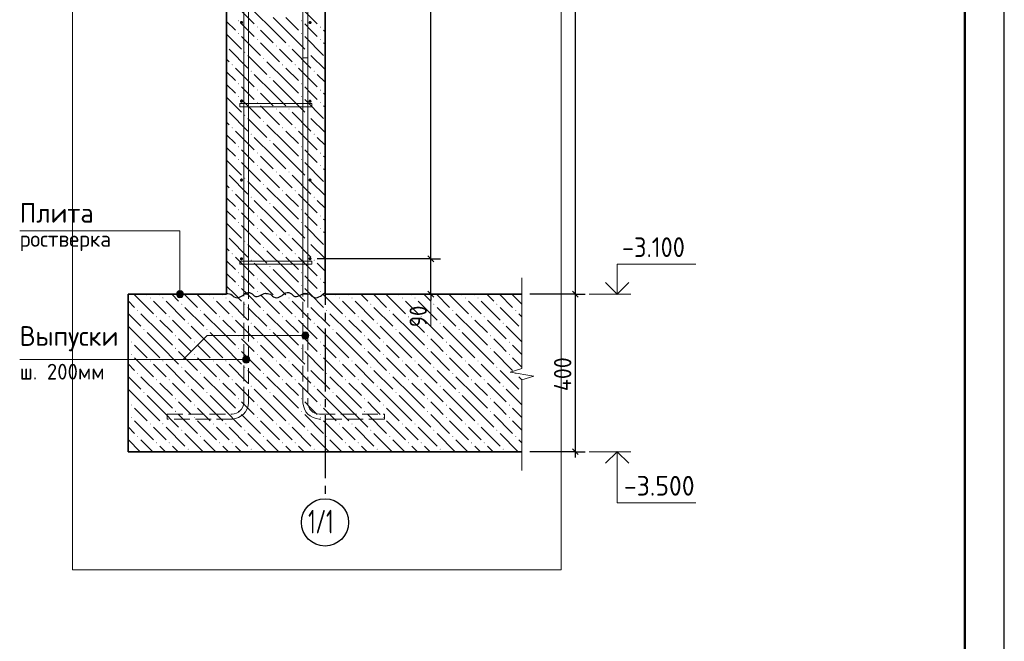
# Model space of a CAD drawing. Header units: millimetres. Extents: x 0 to 42000, y 0 to 29700.
# Tile 14 of 18: x 29500 to 42000, y 7895 to 15789. Entities that reach past the tile are written whole.
import ezdxf

# ---------------------------------------------------------------- set-up
doc = ezdxf.new("R2010")
doc.units = ezdxf.units.MM
doc.linetypes.add('______2', pattern=[270, 200, -70])
doc.linetypes.add('______5', pattern=[1100, 800, -100, 100, -100])
for name, color, linetype, lineweight in [('Standard', 7, 'Continuous', 25), ('Выпуски арматуры Г-обр.', 52, 'Continuous', 25), ('ЖБ Плита Фундамента верхний уровень', 7, 'Continuous', 35), ('ЖБ Стена верхний уровень', 7, 'Continuous', 35), ('Позиционная метка диаметр_ шаг', 7, 'Continuous', 13), ('Позиционная метка линия выноска', 7, 'Continuous', 13), ('Примечания', 7, 'Continuous', 13), ('Стена фоновая арматура У1', 7, 'Continuous', 18), ('Стена фоновая арматура Х1', 7, 'Continuous', 35), ('Стена фоновая затяжка С-обр.', 52, 'Continuous', 25)]:
    doc.layers.add(name, color=color, linetype=linetype, lineweight=lineweight)
doc.layers.add('Оси', color=7, linetype='______5')
doc.styles.add('ISOCPEUR', font='txt')

msp = doc.modelspace()

# ---------------------------------------------------------------- hatches: boundary and pattern name
at = {"layer": 'ЖБ Плита Фундамента верхний уровень', "linetype": 'Continuous', "lineweight": 18, "transparency": 33554687}
for points in [[(31151, 12255), (31158, 12262), (31164, 12255), (31158, 12249)], [(31311, 12255), (31318, 12262), (31324, 12255), (31318, 12249)], [(31951, 12255), (31958, 12262), (31964, 12255), (31958, 12249)], [(32111, 12255), (32118, 12262), (32124, 12255), (32118, 12249)], [(32751, 12255), (32758, 12262), (32764, 12255), (32758, 12249)], [(32911, 12255), (32918, 12262), (32924, 12255), (32918, 12249)], [(33551, 12255), (33558, 12262), (33564, 12255), (33558, 12249)], [(33711, 12255), (33718, 12262), (33724, 12255), (33718, 12249)], [(34351, 12255), (34358, 12262), (34364, 12255), (34358, 12249)], [(34511, 12255), (34518, 12262), (34524, 12255), (34518, 12249)], [(35151, 12255), (35158, 12262), (35164, 12255), (35158, 12249)], [(35311, 12255), (35318, 12262), (35324, 12255), (35318, 12249)], [(31551, 12175), (31558, 12182), (31564, 12175), (31558, 12169)], [(32351, 12175), (32358, 12182), (32364, 12175), (32358, 12169)], [(33151, 12175), (33158, 12182), (33164, 12175), (33158, 12169)], [(33951, 12175), (33958, 12182), (33964, 12175), (33958, 12169)], [(34751, 12175), (34758, 12182), (34764, 12175), (34758, 12169)], [(35551, 12175), (35558, 12182), (35564, 12175), (35558, 12169)], [(30991, 12095), (30998, 12102), (31004, 12095), (30998, 12089)], [(31231, 12015), (31238, 12022), (31244, 12015), (31238, 12009)], [(31391, 12015), (31398, 12022), (31404, 12015), (31398, 12009)], [(31791, 12095), (31798, 12102), (31804, 12095), (31798, 12089)], [(32031, 12015), (32038, 12022), (32044, 12015), (32038, 12009)], [(32191, 12015), (32198, 12022), (32204, 12015), (32198, 12009)], [(32591, 12095), (32598, 12102), (32604, 12095), (32598, 12089)], [(32831, 12015), (32838, 12022), (32844, 12015), (32838, 12009)], [(32991, 12015), (32998, 12022), (33004, 12015), (32998, 12009)], [(33391, 12095), (33398, 12102), (33404, 12095), (33398, 12089)], [(33631, 12015), (33638, 12022), (33644, 12015), (33638, 12009)], [(33791, 12015), (33798, 12022), (33804, 12015), (33798, 12009)], [(34191, 12095), (34198, 12102), (34204, 12095), (34198, 12089)], [(34431, 12015), (34438, 12022), (34444, 12015), (34438, 12009)], [(34591, 12015), (34598, 12022), (34604, 12015), (34598, 12009)], [(34991, 12095), (34998, 12102), (35004, 12095), (34998, 12089)], [(35231, 12015), (35238, 12022), (35244, 12015), (35238, 12009)], [(35391, 12015), (35398, 12022), (35404, 12015), (35398, 12009)], [(35791, 12095), (35798, 12102), (35804, 12095), (35798, 12089)], [(31631, 11935), (31638, 11942), (31644, 11935), (31638, 11929)], [(32431, 11935), (32438, 11942), (32444, 11935), (32438, 11929)], [(33231, 11935), (33238, 11942), (33244, 11935), (33238, 11929)], [(34031, 11935), (34038, 11942), (34044, 11935), (34038, 11929)], [(34831, 11935), (34838, 11942), (34844, 11935), (34838, 11929)], [(35631, 11935), (35638, 11942), (35644, 11935), (35638, 11929)], [(31071, 11855), (31078, 11862), (31084, 11855), (31078, 11849)], [(31471, 11775), (31478, 11782), (31484, 11775), (31478, 11769)], [(31871, 11855), (31878, 11862), (31884, 11855), (31878, 11849)], [(32271, 11775), (32278, 11782), (32284, 11775), (32278, 11769)], [(32671, 11855), (32678, 11862), (32684, 11855), (32678, 11849)], [(33071, 11775), (33078, 11782), (33084, 11775), (33078, 11769)], [(33471, 11855), (33478, 11862), (33484, 11855), (33478, 11849)], [(33871, 11775), (33878, 11782), (33884, 11775), (33878, 11769)], [(34271, 11855), (34278, 11862), (34284, 11855), (34278, 11849)], [(34671, 11775), (34678, 11782), (34684, 11775), (34678, 11769)], [(35071, 11855), (35078, 11862), (35084, 11855), (35078, 11849)], [(35471, 11775), (35478, 11782), (35484, 11775), (35478, 11769)], [(35871, 11855), (35876, 11860), (35876, 11850)], [(30911, 11695), (30918, 11702), (30924, 11695), (30918, 11689)], [(31711, 11695), (31718, 11702), (31724, 11695), (31718, 11689)], [(32511, 11695), (32518, 11702), (32524, 11695), (32518, 11689)], [(33311, 11695), (33318, 11702), (33324, 11695), (33318, 11689)], [(34111, 11695), (34118, 11702), (34124, 11695), (34118, 11689)], [(34911, 11695), (34918, 11702), (34924, 11695), (34918, 11689)], [(35711, 11695), (35718, 11702), (35724, 11695), (35718, 11689)], [(30911, 11535), (30918, 11542), (30924, 11535), (30918, 11529)], [(31471, 11615), (31478, 11622), (31484, 11615), (31478, 11609)], [(31711, 11535), (31718, 11542), (31724, 11535), (31718, 11529)], [(32271, 11615), (32278, 11622), (32284, 11615), (32278, 11609)], [(32511, 11535), (32518, 11542), (32524, 11535), (32518, 11529)], [(33071, 11615), (33078, 11622), (33084, 11615), (33078, 11609)], [(33311, 11535), (33318, 11542), (33324, 11535), (33318, 11529)], [(33871, 11615), (33878, 11622), (33884, 11615), (33878, 11609)], [(34111, 11535), (34118, 11542), (34124, 11535), (34118, 11529)], [(34671, 11615), (34678, 11622), (34684, 11615), (34678, 11609)], [(34911, 11535), (34918, 11542), (34924, 11535), (34918, 11529)], [(35471, 11615), (35478, 11622), (35484, 11615), (35478, 11609)], [(35711, 11535), (35718, 11542), (35724, 11535), (35718, 11529)], [(31151, 11455), (31158, 11462), (31164, 11455), (31158, 11449)], [(31311, 11455), (31318, 11462), (31324, 11455), (31318, 11449)], [(31551, 11375), (31558, 11382), (31564, 11375), (31558, 11369)], [(31951, 11455), (31958, 11462), (31964, 11455), (31958, 11449)], [(32111, 11455), (32118, 11462), (32124, 11455), (32118, 11449)], [(32351, 11375), (32358, 11382), (32364, 11375), (32358, 11369)], [(32751, 11455), (32758, 11462), (32764, 11455), (32758, 11449)], [(32911, 11455), (32918, 11462), (32924, 11455), (32918, 11449)], [(33151, 11375), (33158, 11382), (33164, 11375), (33158, 11369)], [(33551, 11455), (33558, 11462), (33564, 11455), (33558, 11449)], [(33711, 11455), (33718, 11462), (33724, 11455), (33718, 11449)], [(33951, 11375), (33958, 11382), (33964, 11375), (33958, 11369)], [(34351, 11455), (34358, 11462), (34364, 11455), (34358, 11449)], [(34511, 11455), (34518, 11462), (34524, 11455), (34518, 11449)], [(34751, 11375), (34758, 11382), (34764, 11375), (34758, 11369)], [(35151, 11455), (35158, 11462), (35164, 11455), (35158, 11449)], [(35311, 11455), (35318, 11462), (35324, 11455), (35318, 11449)], [(35551, 11375), (35558, 11382), (35564, 11375), (35558, 11369)], [(30991, 11295), (30998, 11302), (31004, 11295), (30998, 11289)], [(31791, 11295), (31798, 11302), (31804, 11295), (31798, 11289)], [(32591, 11295), (32598, 11302), (32604, 11295), (32598, 11289)], [(33391, 11295), (33398, 11302), (33404, 11295), (33398, 11289)], [(34191, 11295), (34198, 11302), (34204, 11295), (34198, 11289)], [(34991, 11295), (34998, 11302), (35004, 11295), (34998, 11289)], [(35791, 11295), (35798, 11302), (35804, 11295), (35798, 11289)], [(31231, 11215), (31238, 11222), (31244, 11215), (31238, 11209)], [(31391, 11215), (31398, 11222), (31404, 11215), (31398, 11209)], [(31631, 11135), (31638, 11142), (31644, 11135), (31638, 11129)], [(32031, 11215), (32038, 11222), (32044, 11215), (32038, 11209)], [(32191, 11215), (32198, 11222), (32204, 11215), (32198, 11209)], [(32431, 11135), (32438, 11142), (32444, 11135), (32438, 11129)], [(32831, 11215), (32838, 11222), (32844, 11215), (32838, 11209)], [(32991, 11215), (32998, 11222), (33004, 11215), (32998, 11209)], [(33231, 11135), (33238, 11142), (33244, 11135), (33238, 11129)], [(33631, 11215), (33638, 11222), (33644, 11215), (33638, 11209)], [(33791, 11215), (33798, 11222), (33804, 11215), (33798, 11209)], [(34031, 11135), (34038, 11142), (34044, 11135), (34038, 11129)], [(34431, 11215), (34438, 11222), (34444, 11215), (34438, 11209)], [(34591, 11215), (34598, 11222), (34604, 11215), (34598, 11209)], [(34831, 11135), (34838, 11142), (34844, 11135), (34838, 11129)], [(35231, 11215), (35238, 11222), (35244, 11215), (35238, 11209)], [(35391, 11215), (35398, 11222), (35404, 11215), (35398, 11209)], [(35631, 11135), (35638, 11142), (35644, 11135), (35638, 11129)], [(31071, 11055), (31078, 11062), (31084, 11055), (31078, 11049)], [(31871, 11055), (31878, 11062), (31884, 11055), (31878, 11049)], [(32671, 11055), (32678, 11062), (32684, 11055), (32678, 11049)], [(33471, 11055), (33478, 11062), (33484, 11055), (33478, 11049)], [(34271, 11055), (34278, 11062), (34284, 11055), (34278, 11049)], [(35071, 11055), (35078, 11062), (35084, 11055), (35078, 11049)], [(35871, 11055), (35876, 11060), (35876, 11050)], [(30911, 10895), (30918, 10902), (30924, 10895), (30918, 10889)], [(31471, 10975), (31478, 10982), (31484, 10975), (31478, 10969)], [(31711, 10895), (31718, 10902), (31724, 10895), (31718, 10889)], [(32271, 10975), (32278, 10982), (32284, 10975), (32278, 10969)], [(32511, 10895), (32518, 10902), (32524, 10895), (32518, 10889)], [(33071, 10975), (33078, 10982), (33084, 10975), (33078, 10969)], [(33311, 10895), (33318, 10902), (33324, 10895), (33318, 10889)], [(33871, 10975), (33878, 10982), (33884, 10975), (33878, 10969)], [(34111, 10895), (34118, 10902), (34124, 10895), (34118, 10889)], [(34671, 10975), (34678, 10982), (34684, 10975), (34678, 10969)], [(34911, 10895), (34918, 10902), (34924, 10895), (34918, 10889)], [(35471, 10975), (35478, 10982), (35484, 10975), (35478, 10969)], [(35711, 10895), (35718, 10902), (35724, 10895), (35718, 10889)], [(31471, 10815), (31478, 10822), (31484, 10815), (31478, 10809)], [(32271, 10815), (32278, 10822), (32284, 10815), (32278, 10809)], [(33071, 10815), (33078, 10822), (33084, 10815), (33078, 10809)], [(33871, 10815), (33878, 10822), (33884, 10815), (33878, 10809)], [(34671, 10815), (34678, 10822), (34684, 10815), (34678, 10809)], [(35471, 10815), (35478, 10822), (35484, 10815), (35478, 10809)], [(30911, 10735), (30918, 10742), (30924, 10735), (30918, 10729)], [(31151, 10655), (31158, 10662), (31164, 10655), (31158, 10649)], [(31311, 10655), (31318, 10662), (31324, 10655), (31318, 10649)], [(31711, 10735), (31718, 10742), (31724, 10735), (31718, 10729)], [(31951, 10655), (31958, 10662), (31964, 10655), (31958, 10649)], [(32111, 10655), (32118, 10662), (32124, 10655), (32118, 10649)], [(32511, 10735), (32518, 10742), (32524, 10735), (32518, 10729)], [(32751, 10655), (32758, 10662), (32764, 10655), (32758, 10649)], [(32911, 10655), (32918, 10662), (32924, 10655), (32918, 10649)], [(33311, 10735), (33318, 10742), (33324, 10735), (33318, 10729)], [(33551, 10655), (33558, 10662), (33564, 10655), (33558, 10649)], [(33711, 10655), (33718, 10662), (33724, 10655), (33718, 10649)], [(34111, 10735), (34118, 10742), (34124, 10735), (34118, 10729)], [(34351, 10655), (34358, 10662), (34364, 10655), (34358, 10649)], [(34511, 10655), (34518, 10662), (34524, 10655), (34518, 10649)], [(34911, 10735), (34918, 10742), (34924, 10735), (34918, 10729)], [(35151, 10655), (35158, 10662), (35164, 10655), (35158, 10649)], [(35311, 10655), (35318, 10662), (35324, 10655), (35318, 10649)], [(35711, 10735), (35718, 10742), (35724, 10735), (35718, 10729)], [(30991, 10495), (30998, 10502), (31004, 10495), (30998, 10489)], [(31551, 10575), (31558, 10582), (31564, 10575), (31558, 10569)], [(31791, 10495), (31798, 10502), (31804, 10495), (31798, 10489)], [(32351, 10575), (32358, 10582), (32364, 10575), (32358, 10569)], [(32591, 10495), (32598, 10502), (32604, 10495), (32598, 10489)], [(33151, 10575), (33158, 10582), (33164, 10575), (33158, 10569)], [(33391, 10495), (33398, 10502), (33404, 10495), (33398, 10489)], [(33951, 10575), (33958, 10582), (33964, 10575), (33958, 10569)], [(34191, 10495), (34198, 10502), (34204, 10495), (34198, 10489)], [(34751, 10575), (34758, 10582), (34764, 10575), (34758, 10569)], [(34991, 10495), (34998, 10502), (35004, 10495), (34998, 10489)], [(35551, 10575), (35558, 10582), (35564, 10575), (35558, 10569)], [(35791, 10495), (35798, 10502), (35804, 10495), (35798, 10489)], [(31231, 10415), (31238, 10422), (31244, 10415), (31238, 10409)], [(31391, 10415), (31398, 10422), (31404, 10415), (31398, 10409)], [(32031, 10415), (32038, 10422), (32044, 10415), (32038, 10409)], [(32191, 10415), (32198, 10422), (32204, 10415), (32198, 10409)], [(32831, 10415), (32838, 10422), (32844, 10415), (32838, 10409)], [(32991, 10415), (32998, 10422), (33004, 10415), (32998, 10409)], [(33631, 10415), (33638, 10422), (33644, 10415), (33638, 10409)], [(33791, 10415), (33798, 10422), (33804, 10415), (33798, 10409)], [(34431, 10415), (34438, 10422), (34444, 10415), (34438, 10409)], [(34591, 10415), (34598, 10422), (34604, 10415), (34598, 10409)], [(35231, 10415), (35238, 10422), (35244, 10415), (35238, 10409)], [(35391, 10415), (35398, 10422), (35404, 10415), (35398, 10409)], [(31631, 10335), (31638, 10342), (31644, 10335), (31638, 10329)], [(32431, 10335), (32438, 10342), (32444, 10335), (32438, 10329)], [(33231, 10335), (33238, 10342), (33244, 10335), (33238, 10329)], [(34031, 10335), (34038, 10342), (34044, 10335), (34038, 10329)], [(34831, 10335), (34838, 10342), (34844, 10335), (34838, 10329)], [(35631, 10335), (35638, 10342), (35644, 10335), (35638, 10329)]]:
    msp.add_hatch(color=7, dxfattribs=at).paths.add_polyline_path(points, flags=16)
at = {"layer": 'ЖБ Стена верхний уровень', "linetype": 'Continuous', "lineweight": 18, "transparency": 33554687}
for points in [[(32271, 15775), (32278, 15782), (32284, 15775), (32278, 15769)], [(33071, 15775), (33078, 15782), (33084, 15775), (33078, 15769)], [(32511, 15695), (32518, 15702), (32524, 15695), (32518, 15689)], [(33311, 15695), (33318, 15702), (33324, 15695), (33318, 15689)], [(32271, 15615), (32278, 15622), (32284, 15615), (32278, 15609)], [(32511, 15535), (32518, 15542), (32524, 15535), (32518, 15529)], [(33071, 15615), (33078, 15622), (33084, 15615), (33078, 15609)], [(33311, 15535), (33318, 15542), (33324, 15535), (33318, 15529)], [(32351, 15375), (32358, 15382), (32364, 15375), (32358, 15369)], [(32751, 15455), (32758, 15462), (32764, 15455), (32758, 15449)], [(32911, 15455), (32918, 15462), (32924, 15455), (32918, 15449)], [(33151, 15375), (33158, 15382), (33164, 15375), (33158, 15369)], [(32591, 15295), (32598, 15302), (32604, 15295), (32598, 15289)], [(32191, 15215), (32198, 15222), (32204, 15215), (32198, 15209)], [(32431, 15135), (32438, 15142), (32444, 15135), (32438, 15129)], [(32831, 15215), (32838, 15222), (32844, 15215), (32838, 15209)], [(32991, 15215), (32998, 15222), (33004, 15215), (32998, 15209)], [(33231, 15135), (33238, 15142), (33244, 15135), (33238, 15129)], [(32671, 15055), (32678, 15062), (32684, 15055), (32678, 15049)], [(32271, 14975), (32278, 14982), (32284, 14975), (32278, 14969)], [(32511, 14895), (32518, 14902), (32524, 14895), (32518, 14889)], [(33071, 14975), (33078, 14982), (33084, 14975), (33078, 14969)], [(33311, 14895), (33318, 14902), (33324, 14895), (33318, 14889)], [(32271, 14815), (32278, 14822), (32284, 14815), (32278, 14809)], [(33071, 14815), (33078, 14822), (33084, 14815), (33078, 14809)], [(32511, 14735), (32518, 14742), (32524, 14735), (32518, 14729)], [(32751, 14655), (32758, 14662), (32764, 14655), (32758, 14649)], [(32911, 14655), (32918, 14662), (32924, 14655), (32918, 14649)], [(33311, 14735), (33318, 14742), (33324, 14735), (33318, 14729)], [(32351, 14575), (32358, 14582), (32364, 14575), (32358, 14569)], [(32591, 14495), (32598, 14502), (32604, 14495), (32598, 14489)], [(33151, 14575), (33158, 14582), (33164, 14575), (33158, 14569)], [(32191, 14415), (32198, 14422), (32204, 14415), (32198, 14409)], [(32831, 14415), (32838, 14422), (32844, 14415), (32838, 14409)], [(32991, 14415), (32998, 14422), (33004, 14415), (32998, 14409)], [(32431, 14335), (32438, 14342), (32444, 14335), (32438, 14329)], [(32671, 14255), (32678, 14262), (32684, 14255), (32678, 14249)], [(33231, 14335), (33238, 14342), (33244, 14335), (33238, 14329)], [(32271, 14175), (32278, 14182), (32284, 14175), (32278, 14169)], [(33071, 14175), (33078, 14182), (33084, 14175), (33078, 14169)], [(32271, 14015), (32278, 14022), (32284, 14015), (32278, 14009)], [(32511, 14095), (32518, 14102), (32524, 14095), (32518, 14089)], [(33071, 14015), (33078, 14022), (33084, 14015), (33078, 14009)], [(33311, 14095), (33318, 14102), (33324, 14095), (33318, 14089)], [(32511, 13935), (32518, 13942), (32524, 13935), (32518, 13929)], [(33311, 13935), (33318, 13942), (33324, 13935), (33318, 13929)], [(32351, 13775), (32358, 13782), (32364, 13775), (32358, 13769)], [(32751, 13855), (32758, 13862), (32764, 13855), (32758, 13849)], [(32911, 13855), (32918, 13862), (32924, 13855), (32918, 13849)], [(33151, 13775), (33158, 13782), (33164, 13775), (33158, 13769)], [(32591, 13695), (32598, 13702), (32604, 13695), (32598, 13689)], [(32191, 13615), (32198, 13622), (32204, 13615), (32198, 13609)], [(32431, 13535), (32438, 13542), (32444, 13535), (32438, 13529)], [(32831, 13615), (32838, 13622), (32844, 13615), (32838, 13609)], [(32991, 13615), (32998, 13622), (33004, 13615), (32998, 13609)], [(33231, 13535), (33238, 13542), (33244, 13535), (33238, 13529)], [(32271, 13375), (32278, 13382), (32284, 13375), (32278, 13369)], [(32671, 13455), (32678, 13462), (32684, 13455), (32678, 13449)], [(33071, 13375), (33078, 13382), (33084, 13375), (33078, 13369)], [(32511, 13295), (32518, 13302), (32524, 13295), (32518, 13289)], [(33311, 13295), (33318, 13302), (33324, 13295), (33318, 13289)], [(32271, 13215), (32278, 13222), (32284, 13215), (32278, 13209)], [(32511, 13135), (32518, 13142), (32524, 13135), (32518, 13129)], [(33071, 13215), (33078, 13222), (33084, 13215), (33078, 13209)], [(33311, 13135), (33318, 13142), (33324, 13135), (33318, 13129)], [(32751, 13055), (32758, 13062), (32764, 13055), (32758, 13049)], [(32911, 13055), (32918, 13062), (32924, 13055), (32918, 13049)], [(32351, 12975), (32358, 12982), (32364, 12975), (32358, 12969)], [(32591, 12895), (32598, 12902), (32604, 12895), (32598, 12889)], [(33151, 12975), (33158, 12982), (33164, 12975), (33158, 12969)], [(32191, 12815), (32198, 12822), (32204, 12815), (32198, 12809)], [(32831, 12815), (32838, 12822), (32844, 12815), (32838, 12809)], [(32991, 12815), (32998, 12822), (33004, 12815), (32998, 12809)], [(32431, 12735), (32438, 12742), (32444, 12735), (32438, 12729)], [(32671, 12655), (32678, 12662), (32684, 12655), (32678, 12649)], [(33231, 12735), (33238, 12742), (33244, 12735), (33238, 12729)], [(32271, 12575), (32278, 12582), (32284, 12575), (32278, 12569)], [(32511, 12495), (32518, 12502), (32524, 12495), (32518, 12489)], [(33071, 12575), (33078, 12582), (33084, 12575), (33078, 12569)], [(33311, 12495), (33318, 12502), (33324, 12495), (33318, 12489)], [(32271, 12415), (32278, 12422), (32284, 12415), (32278, 12409)], [(33071, 12415), (33078, 12422), (33084, 12415), (33078, 12409)], [(32511, 12335), (32518, 12342), (32524, 12335), (32518, 12329)], [(33311, 12335), (33318, 12342), (33324, 12335), (33318, 12329)]]:
    msp.add_hatch(color=7, dxfattribs=at).paths.add_polyline_path(points, flags=16)
at = {"layer": 'Позиционная метка линия выноска', "linetype": 'Continuous', "lineweight": 13, "transparency": 33554687}
for points in [[(31490, 12303), (31580, 12303), (31573, 12326)], [(31490, 12303), (31573, 12326), (31496, 12326)], [(31496, 12281), (31580, 12303), (31490, 12303)], [(31496, 12326), (31573, 12326), (31557, 12342)], [(31496, 12326), (31557, 12342), (31512, 12342)], [(31496, 12281), (31573, 12281), (31580, 12303)], [(31512, 12265), (31573, 12281), (31496, 12281)], [(31512, 12342), (31557, 12342), (31535, 12348)], [(31512, 12265), (31557, 12265), (31573, 12281)], [(31557, 12265), (31512, 12265), (31535, 12258)], [(33087, 11756), (33087, 11801), (33081, 11779)], [(33103, 11740), (33103, 11817), (33087, 11801)], [(33103, 11740), (33087, 11801), (33087, 11756)], [(33126, 11734), (33126, 11824), (33103, 11817)], [(33126, 11734), (33103, 11817), (33103, 11740)], [(33148, 11740), (33148, 11817), (33126, 11824)], [(33148, 11740), (33126, 11824), (33126, 11734)], [(33165, 11756), (33165, 11801), (33148, 11817)], [(33165, 11756), (33148, 11817), (33148, 11740)], [(33165, 11801), (33165, 11756), (33171, 11779)], [(32353, 11435), (32353, 11512), (32337, 11496)], [(32376, 11428), (32376, 11518), (32353, 11512)], [(32376, 11428), (32353, 11512), (32353, 11435)], [(32398, 11435), (32398, 11512), (32376, 11518)], [(32398, 11435), (32376, 11518), (32376, 11428)], [(32415, 11451), (32415, 11496), (32398, 11512)], [(32415, 11451), (32398, 11512), (32398, 11435)], [(32337, 11451), (32337, 11496), (32331, 11473)], [(32353, 11435), (32337, 11496), (32337, 11451)], [(32415, 11496), (32415, 11451), (32421, 11473)]]:
    msp.add_hatch(color=7, dxfattribs=at).paths.add_polyline_path(points)
at = {"layer": 'Стена фоновая арматура У1', "linetype": 'Continuous', "lineweight": 13, "transparency": 33554687}
for points in [[(32336, 15753), (32334, 15761), (32330, 15767), (32324, 15772), (32316, 15773), (32308, 15772), (32302, 15767), (32297, 15761), (32296, 15753), (32297, 15746), (32302, 15739), (32308, 15735), (32316, 15733), (32324, 15735), (32330, 15739), (32334, 15746)], [(33206, 15753), (33204, 15761), (33200, 15767), (33194, 15772), (33186, 15773), (33178, 15772), (33172, 15767), (33167, 15761), (33166, 15753), (33167, 15746), (33172, 15739), (33178, 15735), (33186, 15733), (33194, 15735), (33200, 15739), (33204, 15746)], [(32336, 14753), (32334, 14761), (32330, 14767), (32324, 14772), (32316, 14773), (32308, 14772), (32302, 14767), (32297, 14761), (32296, 14753), (32297, 14746), (32302, 14739), (32308, 14735), (32316, 14733), (32324, 14735), (32330, 14739), (32334, 14746)], [(33206, 14753), (33204, 14761), (33200, 14767), (33194, 14772), (33186, 14773), (33178, 14772), (33172, 14767), (33167, 14761), (33166, 14753), (33167, 14746), (33172, 14739), (33178, 14735), (33186, 14733), (33194, 14735), (33200, 14739), (33204, 14746)], [(32336, 13753), (32334, 13761), (32330, 13767), (32324, 13772), (32316, 13773), (32308, 13772), (32302, 13767), (32297, 13761), (32296, 13753), (32297, 13746), (32302, 13739), (32308, 13735), (32316, 13733), (32324, 13735), (32330, 13739), (32334, 13746)], [(33206, 13753), (33204, 13761), (33200, 13767), (33194, 13772), (33186, 13773), (33178, 13772), (33172, 13767), (33167, 13761), (33166, 13753), (33167, 13746), (33172, 13739), (33178, 13735), (33186, 13733), (33194, 13735), (33200, 13739), (33204, 13746)], [(32336, 12753), (32334, 12761), (32330, 12767), (32324, 12772), (32316, 12773), (32308, 12772), (32302, 12767), (32297, 12761), (32296, 12753), (32297, 12746), (32302, 12739), (32308, 12735), (32316, 12733), (32324, 12735), (32330, 12739), (32334, 12746)], [(33206, 12753), (33204, 12761), (33200, 12767), (33194, 12772), (33186, 12773), (33178, 12772), (33172, 12767), (33167, 12761), (33166, 12753), (33167, 12746), (33172, 12739), (33178, 12735), (33186, 12733), (33194, 12735), (33200, 12739), (33204, 12746)]]:
    msp.add_hatch(color=7, dxfattribs=at).paths.add_polyline_path(points)

# ---------------------------------------------------------------- linework, layer by layer
at = {"layer": 'Standard', "color": 254, "linetype": 'Continuous', "lineweight": 13, "true_color": 0xc4c4ff, "transparency": 33554687}
msp.add_line((30171, 29200), (30171, 8803), dxfattribs=at)
at = {"layer": 'Standard', "color": 7, "linetype": 'Continuous', "lineweight": -3, "transparency": 33554687}
for p, q in [((36553, 25003), (36553, 12303)), ((34719, 12753), (34594, 12753)), ((34719, 12753), (34844, 12753)), ((34719, 12303), (34719, 12753)), ((34719, 12303), (34594, 12303)), ((34719, 12303), (34844, 12303)), ((34719, 12303), (34719, 12303)), ((34719, 12303), (34719, 12228)), ((36553, 12303), (36428, 12303)), ((36553, 12303), (36678, 12303)), ((36553, 12303), (36553, 10303)), ((36553, 10303), (35976, 10303)), ((36553, 10303), (36428, 10303)), ((36553, 10303), (36678, 10303)), ((36553, 10303), (36553, 10228))]:
    msp.add_line(p, q, dxfattribs=at)
at = {"layer": 'Standard', "color": 7, "linetype": 'Continuous', "lineweight": 25, "transparency": 33554687}
for p, q in [((34756, 12716), (34681, 12791)), ((34756, 12266), (34681, 12341)), ((36516, 12341), (36591, 12266)), ((36516, 10341), (36591, 10266))]:
    msp.add_line(p, q, dxfattribs=at)
at = {"layer": 'Standard', "color": 7, "linetype": 'Continuous', "lineweight": 13, "transparency": 33554687}
for p, q in [((34719, 12303), (34719, 11903)), ((36728, 12303), (37258, 12303)), ((36728, 10303), (37258, 10303))]:
    msp.add_line(p, q, dxfattribs=at)
at = {"layer": 'Standard', "color": 7, "linetype": 'Continuous', "lineweight": 25, "transparency": 33554687}
msp.add_lwpolyline([(0, 0), (42000, 0), (42000, 29700), (0, 29700), (0, 0)], close=True, dxfattribs=at)
at = {"layer": 'Standard', "color": 7, "linetype": 'Continuous', "lineweight": 50, "transparency": 33554687}
msp.add_lwpolyline([(2000, 29200), (41500, 29200), (41500, 500), (2000, 500), (2000, 29200)], close=True, dxfattribs=at)
at = {"layer": 'Standard', "color": 7, "linetype": 'Continuous', "lineweight": 13, "transparency": 33554687}
for points in [[(41500, 29200), (25000, 29200), (25000, 6000), (41500, 6000), (41500, 29200)], [(37084, 12303), (37084, 12683), (38084, 12683)], [(37084, 10303), (37084, 9653), (38084, 9653)]]:
    msp.add_lwpolyline(points, dxfattribs=at)
at = {"layer": 'Standard', "color": 254, "linetype": 'Continuous', "lineweight": 13, "true_color": 0xc4c4ff, "transparency": 33554687}
msp.add_lwpolyline([(30171, 8803), (36376, 8803), (36376, 29200)], dxfattribs=at)
at = {"layer": 'Standard', "color": 7, "linetype": 'Continuous', "lineweight": -3, "transparency": 33554687}
for points in [[(34719, 12753), (34719, 13005), (34719, 13005), (34719, 24753)], [(34719, 12753), (34702, 12753), (34702, 12753), (34702, 12753), (34702, 12753), (33276, 12753)], [(36553, 12303), (36536, 12303), (36536, 12303), (35976, 12303)]]:
    msp.add_lwpolyline(points, dxfattribs=at)
at = {"layer": 'Standard', "color": 7, "linetype": 'Continuous', "lineweight": 35, "transparency": 33554687}
for points in [[(36935, 12452), (37084, 12303), (37232, 12452)], [(36935, 10155), (37084, 10303), (37232, 10155)]]:
    msp.add_lwpolyline(points, dxfattribs=at)
at = {"layer": 'Выпуски арматуры Г-обр.', "color": 7, "linetype": '______2', "lineweight": 13, "transparency": 33554687}
for points in [[(31371, 10778), (32196, 10778), (32224, 10782), (32253, 10792), (32279, 10806), (32300, 10824), (32318, 10845), (32333, 10871), (32342, 10900), (32346, 10928), (32346, 17303), (32406, 17303), (32406, 10924), (32401, 10886), (32388, 10847), (32368, 10811), (32343, 10781), (32313, 10757), (32277, 10736), (32238, 10723), (32200, 10718), (31371, 10718), (31371, 10778)], [(34131, 10718), (33302, 10718), (33264, 10723), (33225, 10736), (33189, 10757), (33159, 10781), (33134, 10811), (33114, 10847), (33101, 10886), (33096, 10924), (33096, 15303), (33156, 15303), (33156, 10928), (33160, 10900), (33169, 10871), (33184, 10845), (33202, 10824), (33223, 10806), (33249, 10792), (33278, 10782), (33306, 10778), (34131, 10778), (34131, 10718)]]:
    msp.add_lwpolyline(points, dxfattribs=at)
at = {"layer": 'ЖБ Плита Фундамента верхний уровень', "color": 7, "linetype": 'Continuous', "lineweight": 35, "transparency": 33554687}
for p, q in [((30876, 12303), (30876, 10303)), ((32126, 12303), (30876, 12303)), ((35876, 12303), (33376, 12303)), ((30876, 10303), (35876, 10303))]:
    msp.add_line(p, q, dxfattribs=at)
at = {"layer": 'ЖБ Плита Фундамента верхний уровень', "color": 252, "linetype": 'Continuous', "lineweight": 18, "true_color": 0x8f8f8f, "transparency": 33554687}
for p, q in [((30958, 12295), (31198, 12055)), ((31110, 12303), (31118, 12295)), ((31270, 12303), (31278, 12295)), ((31430, 12303), (31518, 12215)), ((31590, 12303), (31758, 12135)), ((31758, 12295), (31998, 12055)), ((31910, 12303), (31918, 12295)), ((32070, 12303), (32078, 12295)), ((32230, 12303), (32318, 12215)), ((32390, 12303), (32558, 12135)), ((32558, 12295), (32798, 12055)), ((32710, 12303), (32718, 12295)), ((32870, 12303), (32878, 12295)), ((33030, 12303), (33118, 12215)), ((33190, 12303), (33358, 12135)), ((33358, 12295), (33598, 12055)), ((33510, 12303), (33518, 12295)), ((33670, 12303), (33678, 12295)), ((33830, 12303), (33918, 12215)), ((33990, 12303), (34158, 12135)), ((34158, 12295), (34398, 12055)), ((34310, 12303), (34318, 12295)), ((34470, 12303), (34478, 12295)), ((34630, 12303), (34718, 12215)), ((34790, 12303), (34958, 12135)), ((34958, 12295), (35198, 12055)), ((35110, 12303), (35118, 12295)), ((35270, 12303), (35278, 12295)), ((35430, 12303), (35518, 12215)), ((35590, 12303), (35758, 12135)), ((35758, 12295), (35876, 12177)), ((30876, 12217), (30958, 12135)), ((31278, 12135), (31198, 12215)), ((31358, 12055), (31278, 12135)), ((31358, 12215), (31598, 11975)), ((31598, 12135), (31838, 11895)), ((32078, 12135), (31998, 12215)), ((32158, 12055), (32078, 12135)), ((32158, 12215), (32398, 11975)), ((32398, 12135), (32638, 11895)), ((32878, 12135), (32798, 12215)), ((32958, 12055), (32878, 12135)), ((32958, 12215), (33198, 11975)), ((33198, 12135), (33438, 11895)), ((33678, 12135), (33598, 12215)), ((33758, 12055), (33678, 12135)), ((33758, 12215), (33998, 11975)), ((33998, 12135), (34238, 11895)), ((34478, 12135), (34398, 12215)), ((34558, 12055), (34478, 12135)), ((34558, 12215), (34798, 11975)), ((34798, 12135), (35038, 11895)), ((35278, 12135), (35198, 12215)), ((35358, 12055), (35278, 12135)), ((35358, 12215), (35598, 11975)), ((35598, 12135), (35838, 11895)), ((30876, 12057), (31038, 11895)), ((31278, 11815), (31038, 12055)), ((32078, 11815), (31838, 12055)), ((32878, 11815), (32638, 12055)), ((33678, 11815), (33438, 12055)), ((34478, 11815), (34238, 12055)), ((35278, 11815), (35038, 12055)), ((35876, 12017), (35838, 12055)), ((31118, 11655), (30878, 11895)), ((31278, 11975), (31438, 11815)), ((31438, 11975), (31678, 11735)), ((31918, 11655), (31678, 11895)), ((32078, 11975), (32238, 11815)), ((32238, 11975), (32478, 11735)), ((32718, 11655), (32478, 11895)), ((32878, 11975), (33038, 11815)), ((33038, 11975), (33278, 11735)), ((33518, 11655), (33278, 11895)), ((33678, 11975), (33838, 11815)), ((33838, 11975), (34078, 11735)), ((34318, 11655), (34078, 11895)), ((34478, 11975), (34638, 11815)), ((34638, 11975), (34878, 11735)), ((35118, 11655), (34878, 11895)), ((35278, 11975), (35438, 11815)), ((35438, 11975), (35678, 11735)), ((35876, 11697), (35678, 11895)), ((31118, 11815), (31278, 11655)), ((31278, 11815), (31438, 11655)), ((31918, 11815), (32078, 11655)), ((32078, 11815), (32238, 11655)), ((32718, 11815), (32878, 11655)), ((32878, 11815), (33038, 11655)), ((33518, 11815), (33678, 11655)), ((33678, 11815), (33838, 11655)), ((34318, 11815), (34478, 11655)), ((34478, 11815), (34638, 11655)), ((35118, 11815), (35278, 11655)), ((35278, 11815), (35438, 11655)), ((30876, 11737), (30878, 11735)), ((30958, 11655), (31118, 11495)), ((31118, 11655), (31278, 11495)), ((31278, 11655), (31518, 11415)), ((31598, 11655), (31518, 11735)), ((31678, 11575), (31598, 11655)), ((31758, 11655), (31918, 11495)), ((31918, 11655), (32078, 11495)), ((32078, 11655), (32318, 11415)), ((32398, 11655), (32318, 11735)), ((32478, 11575), (32398, 11655)), ((32558, 11655), (32718, 11495)), ((32718, 11655), (32878, 11495)), ((32878, 11655), (33118, 11415)), ((33198, 11655), (33118, 11735)), ((33278, 11575), (33198, 11655)), ((33358, 11655), (33518, 11495)), ((33518, 11655), (33678, 11495)), ((33678, 11655), (33918, 11415)), ((33998, 11655), (33918, 11735)), ((34078, 11575), (33998, 11655)), ((34158, 11655), (34318, 11495)), ((34318, 11655), (34478, 11495)), ((34478, 11655), (34718, 11415)), ((34798, 11655), (34718, 11735)), ((34878, 11575), (34798, 11655)), ((34958, 11655), (35118, 11495)), ((35118, 11655), (35278, 11495)), ((35278, 11655), (35518, 11415)), ((35598, 11655), (35518, 11735)), ((35678, 11575), (35598, 11655)), ((35758, 11655), (35876, 11537)), ((30878, 11575), (30876, 11577)), ((31518, 11575), (31758, 11335)), ((32318, 11575), (32558, 11335)), ((33118, 11575), (33358, 11335)), ((33918, 11575), (34158, 11335)), ((34718, 11575), (34958, 11335)), ((35518, 11575), (35758, 11335)), ((30876, 11417), (30958, 11335)), ((30958, 11495), (31198, 11255)), ((31278, 11335), (31198, 11415)), ((31358, 11415), (31598, 11175)), ((31758, 11495), (31998, 11255)), ((32078, 11335), (31998, 11415)), ((32158, 11415), (32398, 11175)), ((32558, 11495), (32798, 11255)), ((32878, 11335), (32798, 11415)), ((32958, 11415), (33198, 11175)), ((33358, 11495), (33598, 11255)), ((33678, 11335), (33598, 11415)), ((33758, 11415), (33998, 11175)), ((34158, 11495), (34398, 11255)), ((34478, 11335), (34398, 11415)), ((34558, 11415), (34798, 11175)), ((34958, 11495), (35198, 11255)), ((35278, 11335), (35198, 11415)), ((35358, 11415), (35598, 11175)), ((35758, 11495), (35876, 11377)), ((30876, 11257), (31038, 11095)), ((31278, 11015), (31038, 11255)), ((31358, 11255), (31278, 11335)), ((31598, 11335), (31838, 11095)), ((32078, 11015), (31838, 11255)), ((32158, 11255), (32078, 11335)), ((32398, 11335), (32638, 11095)), ((32878, 11015), (32638, 11255)), ((32958, 11255), (32878, 11335)), ((33198, 11335), (33438, 11095)), ((33678, 11015), (33438, 11255)), ((33758, 11255), (33678, 11335)), ((33998, 11335), (34238, 11095)), ((34478, 11015), (34238, 11255)), ((34558, 11255), (34478, 11335)), ((34798, 11335), (35038, 11095)), ((35278, 11015), (35038, 11255)), ((35358, 11255), (35278, 11335)), ((35598, 11335), (35838, 11095)), ((35876, 11217), (35838, 11255)), ((31278, 11175), (31438, 11015)), ((31438, 11175), (31678, 10935)), ((32078, 11175), (32238, 11015)), ((32238, 11175), (32478, 10935)), ((32878, 11175), (33038, 11015)), ((33038, 11175), (33278, 10935)), ((33678, 11175), (33838, 11015)), ((33838, 11175), (34078, 10935)), ((34478, 11175), (34638, 11015)), ((34638, 11175), (34878, 10935)), ((35278, 11175), (35438, 11015)), ((35438, 11175), (35678, 10935)), ((31118, 10855), (30878, 11095)), ((31118, 11015), (31278, 10855)), ((31278, 11015), (31438, 10855)), ((31918, 10855), (31678, 11095)), ((31918, 11015), (32078, 10855)), ((32078, 11015), (32238, 10855)), ((32718, 10855), (32478, 11095)), ((32718, 11015), (32878, 10855)), ((32878, 11015), (33038, 10855)), ((33518, 10855), (33278, 11095)), ((33518, 11015), (33678, 10855)), ((33678, 11015), (33838, 10855)), ((34318, 10855), (34078, 11095)), ((34318, 11015), (34478, 10855)), ((34478, 11015), (34638, 10855)), ((35118, 10855), (34878, 11095)), ((35118, 11015), (35278, 10855)), ((35278, 11015), (35438, 10855)), ((35876, 10897), (35678, 11095)), ((30876, 10937), (30878, 10935)), ((31598, 10855), (31518, 10935)), ((32398, 10855), (32318, 10935)), ((33198, 10855), (33118, 10935)), ((33998, 10855), (33918, 10935)), ((34798, 10855), (34718, 10935)), ((35598, 10855), (35518, 10935)), ((30878, 10775), (30876, 10777)), ((30958, 10855), (31118, 10695)), ((31118, 10855), (31278, 10695)), ((31278, 10855), (31518, 10615)), ((31518, 10775), (31758, 10535)), ((31678, 10775), (31598, 10855)), ((31758, 10855), (31918, 10695)), ((31918, 10855), (32078, 10695)), ((32078, 10855), (32318, 10615)), ((32318, 10775), (32558, 10535)), ((32478, 10775), (32398, 10855)), ((32558, 10855), (32718, 10695)), ((32718, 10855), (32878, 10695)), ((32878, 10855), (33118, 10615)), ((33118, 10775), (33358, 10535)), ((33278, 10775), (33198, 10855)), ((33358, 10855), (33518, 10695)), ((33518, 10855), (33678, 10695)), ((33678, 10855), (33918, 10615)), ((33918, 10775), (34158, 10535)), ((34078, 10775), (33998, 10855)), ((34158, 10855), (34318, 10695)), ((34318, 10855), (34478, 10695)), ((34478, 10855), (34718, 10615)), ((34718, 10775), (34958, 10535)), ((34878, 10775), (34798, 10855)), ((34958, 10855), (35118, 10695)), ((35118, 10855), (35278, 10695)), ((35278, 10855), (35518, 10615)), ((35518, 10775), (35758, 10535)), ((35678, 10775), (35598, 10855)), ((35758, 10855), (35876, 10737)), ((30958, 10695), (31198, 10455)), ((31758, 10695), (31998, 10455)), ((32558, 10695), (32798, 10455)), ((33358, 10695), (33598, 10455)), ((34158, 10695), (34398, 10455)), ((34958, 10695), (35198, 10455)), ((35758, 10695), (35876, 10577)), ((30876, 10617), (30958, 10535)), ((31278, 10535), (31198, 10615)), ((31358, 10455), (31278, 10535)), ((31358, 10615), (31598, 10375)), ((31598, 10535), (31830, 10303)), ((32078, 10535), (31998, 10615)), ((32158, 10455), (32078, 10535)), ((32158, 10615), (32398, 10375)), ((32398, 10535), (32630, 10303)), ((32878, 10535), (32798, 10615)), ((32958, 10455), (32878, 10535)), ((32958, 10615), (33198, 10375)), ((33198, 10535), (33430, 10303)), ((33678, 10535), (33598, 10615)), ((33758, 10455), (33678, 10535)), ((33758, 10615), (33998, 10375)), ((33998, 10535), (34230, 10303)), ((34478, 10535), (34398, 10615)), ((34558, 10455), (34478, 10535)), ((34558, 10615), (34798, 10375)), ((34798, 10535), (35030, 10303)), ((35278, 10535), (35198, 10615)), ((35358, 10455), (35278, 10535)), ((35358, 10615), (35598, 10375)), ((35598, 10535), (35830, 10303)), ((30876, 10457), (31030, 10303)), ((31190, 10303), (31038, 10455)), ((31278, 10375), (31350, 10303)), ((31438, 10375), (31510, 10303)), ((31990, 10303), (31838, 10455)), ((32078, 10375), (32150, 10303)), ((32238, 10375), (32310, 10303)), ((32790, 10303), (32638, 10455)), ((32878, 10375), (32950, 10303)), ((33038, 10375), (33110, 10303)), ((33590, 10303), (33438, 10455)), ((33678, 10375), (33750, 10303)), ((33838, 10375), (33910, 10303)), ((34390, 10303), (34238, 10455)), ((34478, 10375), (34550, 10303)), ((34638, 10375), (34710, 10303)), ((35190, 10303), (35038, 10455)), ((35278, 10375), (35350, 10303)), ((35438, 10375), (35510, 10303)), ((35876, 10417), (35838, 10455))]:
    msp.add_line(p, q, dxfattribs=at)
at = {"layer": 'ЖБ Стена верхний уровень', "color": 7, "linetype": 'Continuous', "lineweight": 35, "transparency": 33554687}
for p, q in [((32126, 25003), (32126, 12303)), ((33376, 12303), (33376, 25003))]:
    msp.add_line(p, q, dxfattribs=at)
at = {"layer": 'ЖБ Стена верхний уровень', "color": 9, "linetype": 'Continuous', "lineweight": 18, "true_color": 0xc7c7c7, "transparency": 33554687}
for p, q in [((32238, 15975), (32478, 15735)), ((32718, 15655), (32478, 15895)), ((33038, 15975), (33278, 15735)), ((32126, 15767), (32238, 15655)), ((32718, 15815), (32878, 15655)), ((32878, 15815), (33038, 15655)), ((32398, 15655), (32318, 15735)), ((32478, 15575), (32398, 15655)), ((32558, 15655), (32718, 15495)), ((32718, 15655), (32878, 15495)), ((32878, 15655), (33118, 15415)), ((33198, 15655), (33118, 15735)), ((33278, 15575), (33198, 15655)), ((33358, 15655), (33376, 15637)), ((32126, 15607), (32318, 15415)), ((32318, 15575), (32558, 15335)), ((33118, 15575), (33358, 15335)), ((32158, 15415), (32398, 15175)), ((32558, 15495), (32798, 15255)), ((32878, 15335), (32798, 15415)), ((32958, 15415), (33198, 15175)), ((33358, 15495), (33376, 15477)), ((32158, 15255), (32126, 15287)), ((32398, 15335), (32638, 15095)), ((32878, 15015), (32638, 15255)), ((32958, 15255), (32878, 15335)), ((33198, 15335), (33376, 15157)), ((32126, 15127), (32238, 15015)), ((32238, 15175), (32478, 14935)), ((32878, 15175), (33038, 15015)), ((33038, 15175), (33278, 14935)), ((32718, 14855), (32478, 15095)), ((32718, 15015), (32878, 14855)), ((32878, 15015), (33038, 14855)), ((33376, 14997), (33278, 15095)), ((32126, 14967), (32238, 14855)), ((32398, 14855), (32318, 14935)), ((33198, 14855), (33118, 14935)), ((32126, 14807), (32318, 14615)), ((32318, 14775), (32558, 14535)), ((32478, 14775), (32398, 14855)), ((32558, 14855), (32718, 14695)), ((32718, 14855), (32878, 14695)), ((32878, 14855), (33118, 14615)), ((33118, 14775), (33358, 14535)), ((33278, 14775), (33198, 14855)), ((33358, 14855), (33376, 14837)), ((32558, 14695), (32798, 14455)), ((33358, 14695), (33376, 14677)), ((32158, 14615), (32398, 14375)), ((32398, 14535), (32638, 14295)), ((32878, 14535), (32798, 14615)), ((32958, 14455), (32878, 14535)), ((32958, 14615), (33198, 14375)), ((33198, 14535), (33376, 14357)), ((32158, 14455), (32126, 14487)), ((32238, 14375), (32478, 14135)), ((32878, 14215), (32638, 14455)), ((32878, 14375), (33038, 14215)), ((33038, 14375), (33278, 14135)), ((32126, 14327), (32238, 14215)), ((32718, 14055), (32478, 14295)), ((33376, 14197), (33278, 14295)), ((32126, 14167), (32238, 14055)), ((32398, 14055), (32318, 14135)), ((32718, 14215), (32878, 14055)), ((32878, 14215), (33038, 14055)), ((33198, 14055), (33118, 14135)), ((32126, 14007), (32318, 13815)), ((32478, 13975), (32398, 14055)), ((32558, 14055), (32718, 13895)), ((32718, 14055), (32878, 13895)), ((32878, 14055), (33118, 13815)), ((33278, 13975), (33198, 14055)), ((33358, 14055), (33376, 14037)), ((32318, 13975), (32558, 13735)), ((32558, 13895), (32798, 13655)), ((33118, 13975), (33358, 13735)), ((33358, 13895), (33376, 13877)), ((32158, 13815), (32398, 13575)), ((32878, 13735), (32798, 13815)), ((32958, 13815), (33198, 13575)), ((32158, 13655), (32126, 13687)), ((32398, 13735), (32638, 13495)), ((32878, 13415), (32638, 13655)), ((32958, 13655), (32878, 13735)), ((33198, 13735), (33376, 13557)), ((32126, 13527), (32238, 13415)), ((32238, 13575), (32478, 13335)), ((32878, 13575), (33038, 13415)), ((33038, 13575), (33278, 13335)), ((32718, 13255), (32478, 13495)), ((32718, 13415), (32878, 13255)), ((32878, 13415), (33038, 13255)), ((33376, 13397), (33278, 13495)), ((32126, 13367), (32238, 13255)), ((32398, 13255), (32318, 13335)), ((32478, 13175), (32398, 13255)), ((32558, 13255), (32718, 13095)), ((32718, 13255), (32878, 13095)), ((32878, 13255), (33118, 13015)), ((33198, 13255), (33118, 13335)), ((33278, 13175), (33198, 13255)), ((33358, 13255), (33376, 13237)), ((32126, 13207), (32318, 13015)), ((32318, 13175), (32558, 12935)), ((33118, 13175), (33358, 12935)), ((32158, 13015), (32398, 12775)), ((32558, 13095), (32798, 12855)), ((32878, 12935), (32798, 13015)), ((32958, 13015), (33198, 12775)), ((33358, 13095), (33376, 13077)), ((32158, 12855), (32126, 12887)), ((32398, 12935), (32638, 12695)), ((32958, 12855), (32878, 12935)), ((33198, 12935), (33376, 12757)), ((32238, 12775), (32478, 12535)), ((32878, 12615), (32638, 12855)), ((32878, 12775), (33038, 12615)), ((33038, 12775), (33278, 12535)), ((32126, 12727), (32238, 12615)), ((32718, 12455), (32478, 12695)), ((33376, 12597), (33278, 12695)), ((32126, 12567), (32238, 12455)), ((32398, 12455), (32318, 12535)), ((32718, 12615), (32878, 12455)), ((32878, 12615), (33038, 12455)), ((33198, 12455), (33118, 12535)), ((32126, 12407), (32230, 12303)), ((32318, 12375), (32390, 12303)), ((32478, 12375), (32398, 12455)), ((32558, 12455), (32710, 12303)), ((32718, 12455), (32870, 12303)), ((32878, 12455), (33030, 12303)), ((33118, 12375), (33190, 12303)), ((33278, 12375), (33198, 12455)), ((33358, 12455), (33376, 12437))]:
    msp.add_line(p, q, dxfattribs=at)
at = {"layer": 'Оси', "color": 8, "linetype": '______5', "lineweight": -3, "transparency": 33554687}
msp.add_line((33376, 12968), (33376, 9705), dxfattribs=at)
at = {"layer": 'Оси', "color": 7, "linetype": 'Continuous', "lineweight": -3, "transparency": 33554687}
msp.add_circle((33376, 9405), 300, dxfattribs=at)
at = {"layer": 'Позиционная метка линия выноска', "color": 7, "linetype": 'Continuous', "lineweight": 13, "transparency": 33554687}
for p, q in [((31490, 12303), (31490, 12303)), ((31535, 12348), (31535, 12348)), ((31535, 12258), (31535, 12258)), ((31580, 12303), (31580, 12303)), ((33081, 11779), (33081, 11779)), ((33126, 11824), (33126, 11824)), ((33171, 11779), (33171, 11779)), ((33126, 11734), (33126, 11734)), ((32376, 11518), (32376, 11518)), ((32331, 11473), (32331, 11473)), ((32376, 11428), (32376, 11428)), ((32421, 11473), (32421, 11473))]:
    msp.add_line(p, q, dxfattribs=at)
for points in [[(31535, 12303), (31535, 13106), (29500, 13106)], [(33126, 11779), (31881, 11779), (31576, 11473)], [(32376, 11473), (31835, 11473), (29500, 11473)]]:
    msp.add_lwpolyline(points, dxfattribs=at)
for centre in [(31535, 12303), (33126, 11779), (32376, 11473)]:
    msp.add_circle(centre, 45, dxfattribs=at)
at = {"layer": 'Примечания', "color": 7, "linetype": 'Continuous', "lineweight": 13, "transparency": 33554687}
for p, q in [((35876, 12512), (35876, 11361)), ((35876, 11361), (35726, 11312)), ((35726, 11312), (36026, 11263)), ((36026, 11263), (35876, 11214)), ((35876, 11214), (35876, 10062)), ((35876, 10062), (35876, 10062))]:
    msp.add_line(p, q, dxfattribs=at)
at = {"layer": 'Примечания', "color": 7, "linetype": 'Continuous', "lineweight": 25, "transparency": 33554687}
for points in [[(32126, 12312), (32144, 12312), (32164, 12309), (32182, 12303), (32197, 12292), (32209, 12279), (32224, 12268), (32242, 12261), (32262, 12258), (32281, 12262), (32299, 12269), (32317, 12277), (32332, 12288), (32346, 12299), (32360, 12311), (32377, 12320), (32396, 12324), (32416, 12324), (32435, 12318), (32450, 12308), (32463, 12295), (32477, 12284), (32494, 12275), (32514, 12273), (32533, 12278), (32551, 12286), (32568, 12294), (32585, 12303), (32602, 12311), (32622, 12314), (32626, 12315)], [(32626, 12312), (32644, 12312), (32664, 12309), (32682, 12303), (32697, 12292), (32709, 12279), (32724, 12268), (32742, 12261), (32762, 12258), (32781, 12262), (32799, 12269), (32817, 12277), (32832, 12288), (32846, 12299), (32860, 12311), (32877, 12320), (32896, 12324), (32916, 12324), (32935, 12318), (32950, 12308), (32963, 12295), (32977, 12284), (32994, 12275), (33014, 12273), (33033, 12278), (33051, 12286), (33068, 12294), (33085, 12303), (33102, 12311), (33122, 12314), (33126, 12315)], [(33126, 12312), (33144, 12312), (33164, 12309), (33182, 12303), (33197, 12292), (33209, 12279), (33224, 12268), (33242, 12261), (33262, 12258), (33281, 12262), (33299, 12269), (33317, 12277), (33332, 12288), (33346, 12299), (33360, 12311), (33376, 12319)]]:
    msp.add_lwpolyline(points, dxfattribs=at)
at = {"layer": 'Стена фоновая арматура Х1', "color": 7, "linetype": 'Continuous', "lineweight": 18, "transparency": 33554687}
for points in [[(32346, 12303), (32346, 25488), (32351, 25525), (32364, 25563), (32383, 25598), (32407, 25627), (32436, 25651), (32471, 25671), (32509, 25683), (32546, 25688), (34906, 25688), (34906, 25628), (32550, 25628), (32523, 25624), (32496, 25615), (32470, 25601), (32450, 25584), (32433, 25564), (32419, 25539), (32410, 25511), (32406, 25484), (32406, 12303), (32346, 12303)], [(33096, 12303), (33096, 25388), (33101, 25425), (33114, 25463), (33133, 25498), (33157, 25527), (33186, 25551), (33221, 25571), (33259, 25583), (33296, 25588), (35756, 25588), (35756, 25528), (33300, 25528), (33273, 25524), (33246, 25515), (33220, 25501), (33200, 25484), (33183, 25464), (33169, 25439), (33160, 25411), (33156, 25384), (33156, 12303), (33096, 12303)]]:
    msp.add_lwpolyline(points, dxfattribs=at)
at = {"layer": 'Стена фоновая затяжка С-обр.', "color": 98, "linetype": 'Continuous', "lineweight": 13, "true_color": 0x005000, "transparency": 33554687}
for points in [[(33208, 14683), (32293, 14683), (32293, 14723), (33208, 14723), (33208, 14683)], [(33208, 12683), (32293, 12683), (32293, 12723), (33208, 12723), (33208, 12683)]]:
    msp.add_lwpolyline(points, dxfattribs=at)

# ---------------------------------------------------------------- texts
at = {"layer": 'Standard', "color": 7, "linetype": 'Continuous', "lineweight": 25, "transparency": 33554687, "char_height": 250, "attachment_point": 7, "style": 'ISOCPEUR'}
for s, insert, width in [('\\W0.90;-3.100', (37146, 12775), 1011.77), ('\\W0.95;-3.500', (37171, 9745), 1067.86)]:
    msp.add_mtext(s, dxfattribs=dict(at, insert=insert, width=width))
at = {"layer": 'Standard', "color": 7, "linetype": 'Continuous', "lineweight": 25, "transparency": 33554687, "char_height": 220, "attachment_point": 7, "rotation": 90, "style": 'ISOCPEUR'}
for s, insert, width in [('\\W0.87;90', (34669, 11885), 403.93), ('\\W0.92;400', (36503, 11072), 584.44)]:
    msp.add_mtext(s, dxfattribs=dict(at, insert=insert, width=width))
at = {"layer": 'Оси', "color": 7, "linetype": 'Continuous', "lineweight": 25, "transparency": 33554687, "insert": (33163, 9265), "char_height": 300, "width": 517.22, "attachment_point": 7, "style": 'ISOCPEUR'}
msp.add_mtext('\\W0.62;1/1', dxfattribs=at)
at = {"layer": 'Позиционная метка диаметр_ шаг', "color": 7, "linetype": 'Continuous', "lineweight": 25, "transparency": 33554687, "attachment_point": 7, "style": 'ISOCPEUR'}
for s, insert, char_height, width in [('\\W0.95;Плита', (29500, 13211), 250, 1093.33), ('\\W0.97;ростверка', (29500, 12851), 200, 1396.21), ('\\W0.96;Выпуски', (29500, 11579), 250, 1369.43), ('\\W0.96;ш. 200мм', (29500, 11219), 200, 1195.88)]:
    msp.add_mtext(s, dxfattribs=dict(at, insert=insert, char_height=char_height, width=width))

doc.saveas('drawing.dxf')
